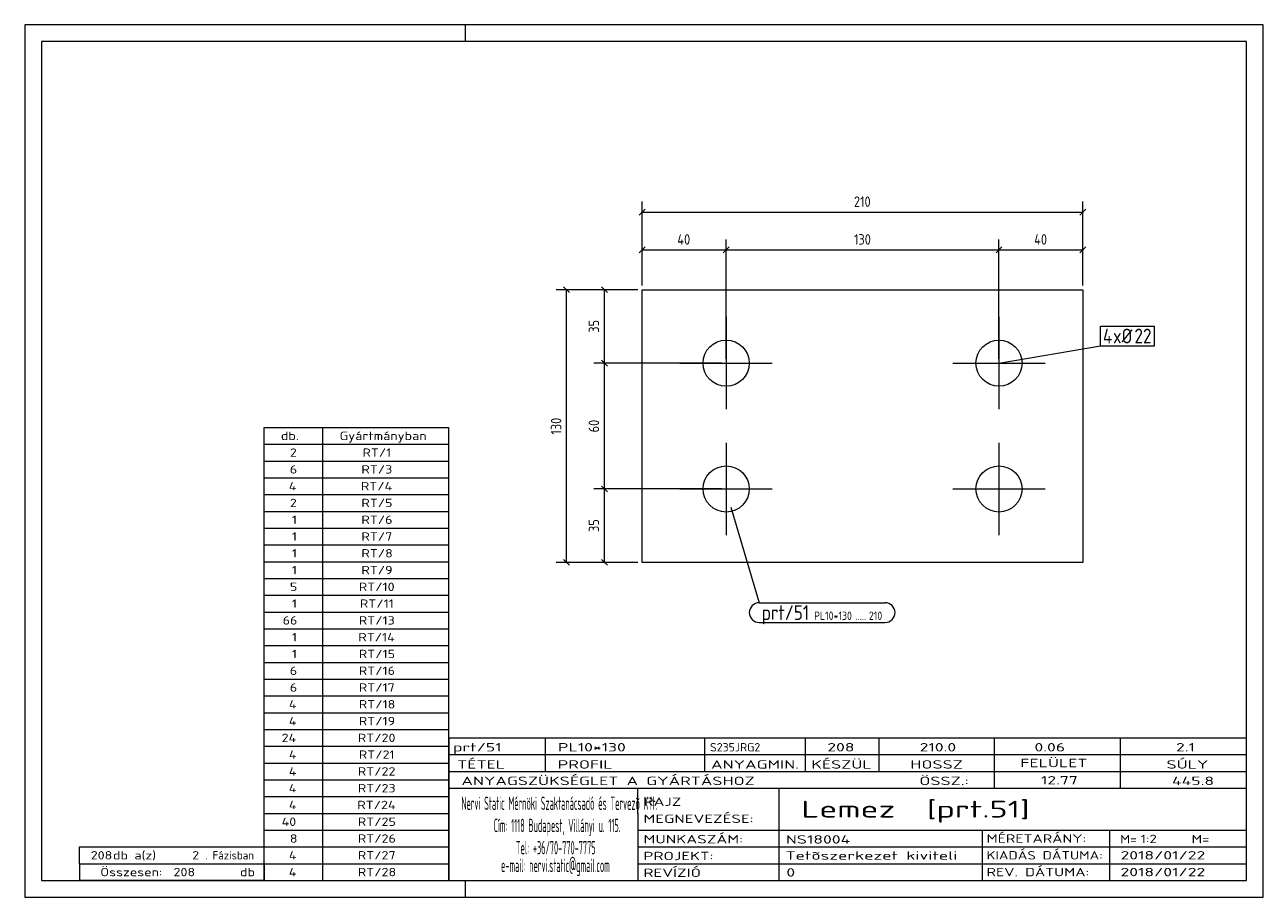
# Model space of a CAD drawing. Header units: millimetres. Extents: x 1 to 296, y 1 to 209.
import ezdxf

# ---------------------------------------------------------------- set-up
doc = ezdxf.new("R2010")
doc.units = ezdxf.units.MM
doc.header["$LTSCALE"] = 0.6
doc.linetypes.add('XKITLINE00', pattern=[0])
for name, color, linetype, lineweight in [('Bolt', 7, 'Continuous', 0), ('BoltMark', 3, 'Continuous', 0), ('DrawingSheet', 5, 'Continuous', 0), ('OtherObjectType', 1, 'Continuous', 0), ('Part', 2, 'Continuous', 0), ('PartMark', 3, 'Continuous', 0), ('Z-DIMENSIONS', 1, 'Continuous', 0)]:
    doc.layers.add(name, color=color, linetype=linetype, lineweight=lineweight)
doc.styles.add('ISOCPEUR', font='ISOCPEUR.TTF')

msp = doc.modelspace()

# ---------------------------------------------------------------- linework, layer by layer
at = {"layer": 'Bolt', "color": 4, "linetype": 'XKITLINE00', "lineweight": 0}
for p, q in [((168.06, 139.33), (168.06, 117.33)), ((233.06, 139.33), (233.06, 117.33)), ((157.06, 128.33), (179.06, 128.33)), ((222.06, 128.33), (244.06, 128.33)), ((168.06, 109.33), (168.06, 87.33)), ((233.06, 109.33), (233.06, 87.33)), ((157.06, 98.33), (179.06, 98.33)), ((222.06, 98.33), (244.06, 98.33))]:
    msp.add_line(p, q, dxfattribs=at)
for centre in [(168.06, 128.33), (233.06, 128.33), (168.06, 98.33), (233.06, 98.33)]:
    msp.add_circle(centre, 5.5, dxfattribs=at)
at = {"layer": 'BoltMark', "color": 7, "linetype": 'XKITLINE00', "lineweight": 0}
for p, q in [((257.21, 137.15), (270.14, 137.15)), ((257.21, 132.45), (257.21, 137.15)), ((270.14, 132.45), (270.14, 137.15)), ((233.06, 128.33), (257.21, 132.45)), ((257.21, 132.45), (270.14, 132.45))]:
    msp.add_line(p, q, dxfattribs=at)
at = {"layer": 'DrawingSheet', "color": 2, "linetype": 'XKITLINE00', "lineweight": 0}
for p, q in [((296, 209), (1, 209)), ((1, 209), (1, 1)), ((106, 205), (106, 209)), ((296, 1), (296, 209)), ((106, 1), (106, 5)), ((1, 1), (296, 1))]:
    msp.add_line(p, q, dxfattribs=at)
at = {"layer": 'DrawingSheet', "color": 3, "linetype": 'XKITLINE00', "lineweight": 0}
for p, q in [((292, 205), (5, 205)), ((5, 205), (5, 5)), ((292, 5), (292, 205)), ((5, 5), (292, 5))]:
    msp.add_line(p, q, dxfattribs=at)
at = {"layer": 'OtherObjectType', "color": 7, "linetype": 'XKITLINE00', "lineweight": 0}
for p, q in [((58, 113), (102, 113)), ((58, 109), (58, 113)), ((72, 109), (72, 113)), ((102, 109), (102, 113)), ((58, 109), (102, 109)), ((58, 105), (58, 109)), ((72, 105), (72, 109)), ((102, 105), (102, 109)), ((58, 105), (102, 105)), ((58, 101), (58, 105)), ((72, 101), (72, 105)), ((102, 101), (102, 105)), ((58, 101), (102, 101)), ((58, 97), (58, 101)), ((72, 97), (72, 101)), ((102, 97), (102, 101)), ((58, 97), (102, 97)), ((58, 93), (58, 97)), ((72, 93), (72, 97)), ((102, 93), (102, 97)), ((58, 93), (102, 93)), ((58, 89), (58, 93)), ((72, 89), (72, 93)), ((102, 89), (102, 93)), ((58, 89), (102, 89)), ((58, 85), (58, 89)), ((72, 85), (72, 89)), ((102, 85), (102, 89)), ((58, 85), (102, 85)), ((58, 81), (58, 85)), ((72, 81), (72, 85)), ((102, 81), (102, 85)), ((58, 81), (102, 81)), ((58, 77), (58, 81)), ((72, 77), (72, 81)), ((102, 77), (102, 81)), ((58, 77), (102, 77)), ((58, 73), (58, 77)), ((72, 73), (72, 77)), ((102, 73), (102, 77)), ((58, 73), (102, 73)), ((58, 69), (58, 73)), ((72, 69), (72, 73)), ((102, 69), (102, 73)), ((58, 69), (102, 69)), ((58, 65), (58, 69)), ((72, 65), (72, 69)), ((102, 65), (102, 69)), ((58, 65), (102, 65)), ((58, 61), (58, 65)), ((72, 61), (72, 65)), ((102, 61), (102, 65)), ((58, 61), (102, 61)), ((58, 57), (58, 61)), ((72, 57), (72, 61)), ((102, 57), (102, 61)), ((58, 57), (102, 57)), ((58, 53), (58, 57)), ((72, 53), (72, 57)), ((102, 53), (102, 57)), ((58, 53), (102, 53)), ((58, 49), (58, 53)), ((72, 49), (72, 53)), ((102, 49), (102, 53)), ((58, 49), (102, 49)), ((58, 45), (58, 49)), ((72, 45), (72, 49)), ((102, 45), (102, 49)), ((58, 45), (102, 45)), ((58, 41), (58, 45)), ((72, 41), (72, 45)), ((102, 41), (102, 45)), ((58, 41), (102, 41)), ((58, 37), (58, 41)), ((72, 37), (72, 41)), ((102, 37), (102, 41)), ((102, 39), (292, 39)), ((102, 39), (102, 35)), ((102, 39), (292, 39)), ((125, 35), (125, 39)), ((163, 35), (163, 39)), ((187, 35), (187, 39)), ((204.5, 35), (204.5, 39)), ((232, 35), (232, 39)), ((262, 35), (262, 39)), ((292, 35), (292, 39)), ((58, 37), (102, 37)), ((58, 33), (58, 37)), ((72, 33), (72, 37)), ((102, 33), (102, 37)), ((58, 33), (102, 33)), ((58, 29), (58, 33)), ((72, 29), (72, 33)), ((102, 35), (292, 35)), ((102, 35), (102, 5)), ((102, 35), (292, 35)), ((102, 29), (102, 33)), ((125, 31), (125, 35)), ((163, 31), (163, 35)), ((187, 31), (187, 35)), ((204.5, 31), (204.5, 35)), ((232, 31), (232, 35)), ((262, 31), (262, 35)), ((292, 31), (292, 35)), ((102, 31), (292, 31)), ((232, 27), (232, 31)), ((262, 27), (262, 31)), ((292, 27), (292, 31)), ((58, 29), (102, 29)), ((58, 25), (58, 29)), ((72, 25), (72, 29)), ((102, 25), (102, 29)), ((102, 27), (292, 27)), ((147, 21), (147, 27)), ((180.7, 17), (180.7, 27)), ((292, 21), (292, 27)), ((58, 25), (102, 25)), ((58, 21), (58, 25)), ((72, 21), (72, 25)), ((102, 21), (102, 25)), ((58, 21), (102, 21)), ((58, 17), (58, 21)), ((72, 17), (72, 21)), ((102, 17), (102, 21)), ((147, 21), (147, 5)), ((292, 17), (292, 21)), ((58, 17), (102, 17)), ((58, 13), (58, 17)), ((72, 13), (72, 17)), ((102, 13), (102, 17)), ((147, 17), (292, 17)), ((180.7, 5), (180.7, 17)), ((229.16, 13), (229.16, 17)), ((259.5, 5), (259.5, 17)), ((292, 13), (292, 17)), ((14, 9), (14, 13)), ((14, 13), (58, 13)), ((14, 13), (58, 13)), ((58, 9), (58, 13)), ((58, 13), (102, 13)), ((58, 9), (58, 13)), ((72, 9), (72, 13)), ((102, 9), (102, 13)), ((147, 13), (292, 13)), ((229.16, 5), (229.16, 13)), ((292, 9), (292, 13)), ((14, 9), (58, 9)), ((14, 9), (14, 5)), ((14, 9), (58, 9)), ((58, 9), (58, 5)), ((58, 9), (102, 9)), ((58, 5), (58, 9)), ((72, 5), (72, 9)), ((102, 5), (102, 9)), ((147, 9), (292, 9)), ((292, 5), (292, 9)), ((58, 5), (14, 5)), ((58, 5), (102, 5)), ((102, 5), (292, 5)), ((139.5, 5), (292, 5))]:
    msp.add_line(p, q, dxfattribs=at)
at = {"layer": 'Part', "color": 2, "linetype": 'XKITLINE00', "lineweight": 0}
for p, q in [((148.06, 80.83), (148.06, 145.83)), ((148.06, 145.83), (253.06, 145.83)), ((253.06, 145.83), (253.06, 80.83)), ((253.06, 80.83), (148.06, 80.83))]:
    msp.add_line(p, q, dxfattribs=at)
at = {"layer": 'PartMark', "color": 7, "linetype": 'XKITLINE00', "lineweight": 0}
for p, q in [((169.21, 93.98), (175.94, 71.21)), ((175.94, 71.21), (205.94, 71.21)), ((175.94, 66.51), (205.94, 66.51))]:
    msp.add_line(p, q, dxfattribs=at)
for centre, start, end in [((175.94, 68.86), 90, 270), ((205.94, 68.86), 270, 90)]:
    msp.add_arc(centre, 2.35, start, end, dxfattribs=at)
at = {"layer": 'Z-DIMENSIONS', "color": 7, "linetype": 'XKITLINE00', "lineweight": 0}
for p, q in [((148.06, 146.83), (148.06, 166.83)), ((253.06, 146.83), (253.06, 166.83)), ((148.77, 165.04), (147.35, 163.63)), ((148.06, 164.33), (253.06, 164.33)), ((253.77, 165.04), (252.35, 163.63)), ((148.06, 146.83), (148.06, 157.83)), ((168.06, 129.33), (168.06, 157.83)), ((168.06, 129.33), (168.06, 157.83)), ((233.06, 129.33), (233.06, 157.83)), ((233.06, 129.33), (233.06, 157.83)), ((253.06, 146.83), (253.06, 157.83)), ((148.77, 156.04), (147.35, 154.63)), ((148.06, 155.33), (168.06, 155.33)), ((168.77, 156.04), (167.35, 154.63)), ((168.77, 156.04), (167.35, 154.63)), ((168.06, 155.33), (233.06, 155.33)), ((233.77, 156.04), (232.35, 154.63)), ((233.77, 156.04), (232.35, 154.63)), ((233.06, 155.33), (253.06, 155.33)), ((253.77, 156.04), (252.35, 154.63)), ((147.06, 145.83), (127.56, 145.83)), ((129.35, 146.54), (130.77, 145.13)), ((130.06, 80.83), (130.06, 145.83)), ((147.06, 145.83), (136.56, 145.83)), ((138.35, 146.54), (139.77, 145.13)), ((139.06, 128.33), (139.06, 145.83)), ((167.06, 128.33), (136.56, 128.33)), ((167.06, 128.33), (136.56, 128.33)), ((138.35, 129.04), (139.77, 127.63)), ((138.35, 129.04), (139.77, 127.63)), ((139.06, 98.33), (139.06, 128.33)), ((167.06, 98.33), (136.56, 98.33)), ((167.06, 98.33), (136.56, 98.33)), ((138.35, 99.04), (139.77, 97.63)), ((138.35, 99.04), (139.77, 97.63)), ((139.06, 80.83), (139.06, 98.33)), ((147.06, 80.83), (127.56, 80.83)), ((129.35, 81.54), (130.77, 80.13)), ((147.06, 80.83), (136.56, 80.83)), ((138.35, 81.54), (139.77, 80.13))]:
    msp.add_line(p, q, dxfattribs=at)
at = {"layer": 'Z-DIMENSIONS', "color": 3}
for p in [(148.06, 164.33), (253.06, 164.33), (148.06, 155.33), (168.06, 155.33), (168.06, 155.33), (233.06, 155.33), (233.06, 155.33), (253.06, 155.33), (130.06, 145.83), (139.06, 145.83), (139.06, 128.33), (139.06, 128.33), (139.06, 98.33), (139.06, 98.33), (130.06, 80.83), (139.06, 80.83)]:
    msp.add_point(p, dxfattribs=at)

# ---------------------------------------------------------------- texts
at = {"layer": 'BoltMark', "color": 3, "style": 'ISOCPEUR', "width": 0.85}
for s, p in [('4', (257.81, 133.05)), ('xØ', (260.22, 133.05)), ('22', (265.33, 133.05))]:
    msp.add_text(s, height=3.5, dxfattribs=at).set_placement(p)
at = {"layer": 'OtherObjectType', "color": 7, "style": 'ISOCPEUR'}
for s, height, width, p in [('db.', 2, 1.211571, (62, 110)), ('Gyártmányban', 2, 1.211571, (76, 110)), ('2', 2, 1.211571, (64.14, 106)), ('RT/1', 2, 1.211571, (81.43, 106)), ('6', 2, 1.211571, (64.14, 102)), ('RT/3', 2, 1.211571, (81.18, 102)), ('4', 2, 1.211571, (63.9, 98)), ('RT/4', 2, 1.211571, (81.06, 98)), ('2', 2, 1.211571, (64.14, 94)), ('RT/5', 2, 1.211571, (81.18, 94)), ('1', 2, 1.211571, (64.63, 90)), ('RT/6', 2, 1.211571, (81.18, 90)), ('1', 2, 1.211571, (64.63, 86)), ('RT/7', 2, 1.211571, (81.18, 86)), ('1', 2, 1.211571, (64.63, 82)), ('RT/8', 2, 1.211571, (81.18, 82)), ('1', 2, 1.211571, (64.63, 78)), ('RT/9', 2, 1.211571, (81.18, 78)), ('5', 2, 1.211571, (64.14, 74)), ('RT/10', 2, 1.211571, (80.57, 74)), ('1', 2, 1.211571, (64.63, 70)), ('RT/11', 2, 1.211571, (80.82, 70)), ('66', 2, 1.211571, (62.43, 66)), ('RT/13', 2, 1.211571, (80.57, 66)), ('1', 2, 1.211571, (64.63, 62)), ('RT/14', 2, 1.211571, (80.45, 62)), ('1', 2, 1.211571, (64.63, 58)), ('RT/15', 2, 1.211571, (80.57, 58)), ('RT/16', 2, 1.211571, (80.57, 54)), ('6', 2, 1.211571, (64.14, 54)), ('6', 2, 1.211571, (64.14, 50)), ('RT/17', 2, 1.211571, (80.57, 50)), ('4', 2, 1.211571, (63.9, 46)), ('RT/18', 2, 1.211571, (80.57, 46)), ('4', 2, 1.211571, (63.9, 42)), ('RT/19', 2, 1.211571, (80.57, 42)), ('24', 2, 1.211571, (62.18, 38)), ('RT/20', 2, 1.211571, (80.33, 38)), ('4', 2, 1.211571, (63.9, 34)), ('RT/21', 2, 1.211571, (80.57, 34)), ('prt/51', 2, 1.525501, (103, 35.76)), ('PL10*130', 2, 1.525501, (128, 35.76)), ('S235JRG2', 2, 1.02, (164.22, 35.76)), ('208', 2, 1.525501, (192.16, 35.76)), ('210.0', 2, 1.525501, (214.16, 35.76)), ('0.06', 2, 1.525501, (241.51, 35.76)), ('2.1', 2, 1.525501, (275.22, 35.76)), ('TÉTEL', 2, 1.525501, (104, 31.66)), ('PROFIL', 2, 1.525501, (127.96, 31.66)), ('ANYAGMIN.', 2, 1.525501, (164.47, 31.66)), ('KÉSZÜL', 2, 1.525501, (188.37, 31.66)), ('HOSSZ', 2, 1.525501, (211.96, 31.66)), ('FELÜLET', 2, 1.525501, (238.13, 32)), ('SÚLY', 2, 1.525501, (272.96, 31.66)), ('4', 2, 1.211571, (63.9, 30)), ('RT/22', 2, 1.211571, (80.33, 30)), ('ANYAGSZÜKSÉGLET A GYÁRTÁSHOZ', 2, 1.525501, (105, 27.75)), ('ÖSSZ.:', 2, 1.525501, (214.1, 27.75)), ('12.77', 2, 1.525501, (243.05, 27.88)), ('445.8', 2, 1.525501, (274.28, 27.75)), ('4', 2, 1.211571, (63.9, 26)), ('RT/23', 2, 1.211571, (80.33, 26)), ('4', 2, 1.211571, (63.9, 22)), ('RT/24', 2, 1.211571, (80.2, 22)), ('Nervi Static Mérnöki\xa0Szaktanácsadó\xa0és\xa0Tervezõ Kft.', 3.1765, 0.403093, (105, 21.82)), ('RAJZ', 2, 1.445, (148.38, 22.78)), ('Lemez  [prt.51]', 4, 1.474651, (186, 20)), ('MEGNEVEZÉSE:', 2, 1.445, (148.38, 18.72)), ('40', 2, 1.211571, (62.18, 18)), ('RT/25', 2, 1.211571, (80.33, 18)), ('Cím:\xa01118 Budapest, Villányi u. 115.', 3.1765, 0.403093, (112.69, 16.53)), ('8', 2, 1.211571, (64.14, 14)), ('RT/26', 2, 1.211571, (80.33, 14)), ('MUNKASZÁM:', 2, 1.445, (148.38, 13.84)), ('NS18004', 2, 1.525501, (182.28, 13.78)), ('MÉRETARÁNY:', 2, 1.36, (230.1, 14)), ('M=', 2, 1.211571, (261.91, 13.84)), ('1:2', 2, 1.275, (266.79, 13.9)), ('M=', 2, 1.275, (278.95, 13.87)), ('208', 2, 1.211571, (16.71, 10)), ('db a(z)', 2, 1.211571, (22, 10)), ('2', 2, 1.211571, (40.86, 10)), ('. Fázisban', 2, 0.935, (44, 10)), ('4', 2, 1.211571, (63.9, 10)), ('RT/27', 2, 1.211571, (80.33, 10)), ('Tel:\xa0+36/70-770-7775', 3.1765, 0.403093, (117.97, 11.24)), ('PROJEKT:', 2, 1.445, (148.38, 9.84)), ('Tetõszerkezet kiviteli ', 2, 1.525501, (182.2, 9.94)), ('KIADÁS DÁTUMA:', 2, 1.275, (230.1, 10)), ('2018/01/22', 2, 1.525501, (262, 10)), ('e-mail:\xa0nervi.static@gmail.com', 3.1765, 0.403093, (114.45, 7)), ('Összesen:            db', 2, 1.211571, (19, 6)), ('208', 2, 1.211571, (36.43, 6)), ('4', 2, 1.211571, (63.9, 6)), ('RT/28', 2, 1.211571, (80.33, 6)), ('REVÍZIÓ', 2, 1.445, (148.38, 5.84)), ('0', 2, 1.525501, (182.41, 5.92)), ('REV. DÁTUMA:', 2, 1.36, (230.1, 6)), ('2018/01/22', 2, 1.525501, (262, 6))]:
    msp.add_text(s, height=height, dxfattribs=dict(at, width=width)).set_placement(p)
at = {"layer": 'PartMark', "color": 3, "style": 'ISOCPEUR', "width": 0.85}
msp.add_text('prt/51', height=3.5, dxfattribs=at).set_placement((176.54, 67.11))
at = {"layer": 'PartMark', "color": 4, "style": 'ISOCPEUR', "width": 0.85}
for s, p in [('PL10*130', (189.01, 67.11)), ('210', (202.07, 67.11)), ('.....', (198.9, 67.11))]:
    msp.add_text(s, height=2, dxfattribs=at).set_placement(p)
at = {"layer": 'Z-DIMENSIONS', "color": 3, "style": 'ISOCPEUR', "width": 0.85}
for s, p in [('210', (198.52, 165.58)), ('40', (156.45, 156.58)), ('130', (198.52, 156.58)), ('40', (241.45, 156.58))]:
    msp.add_text(s, height=2.5, dxfattribs=at).set_placement(p)
for s, p in [('35', (137.81, 135.58)), ('130', (128.81, 111.29)), ('60', (137.81, 111.83)), ('35', (137.81, 88.08))]:
    msp.add_text(s, height=2.5, rotation=90.0002, dxfattribs=at).set_placement(p)

doc.saveas('drawing.dxf')
